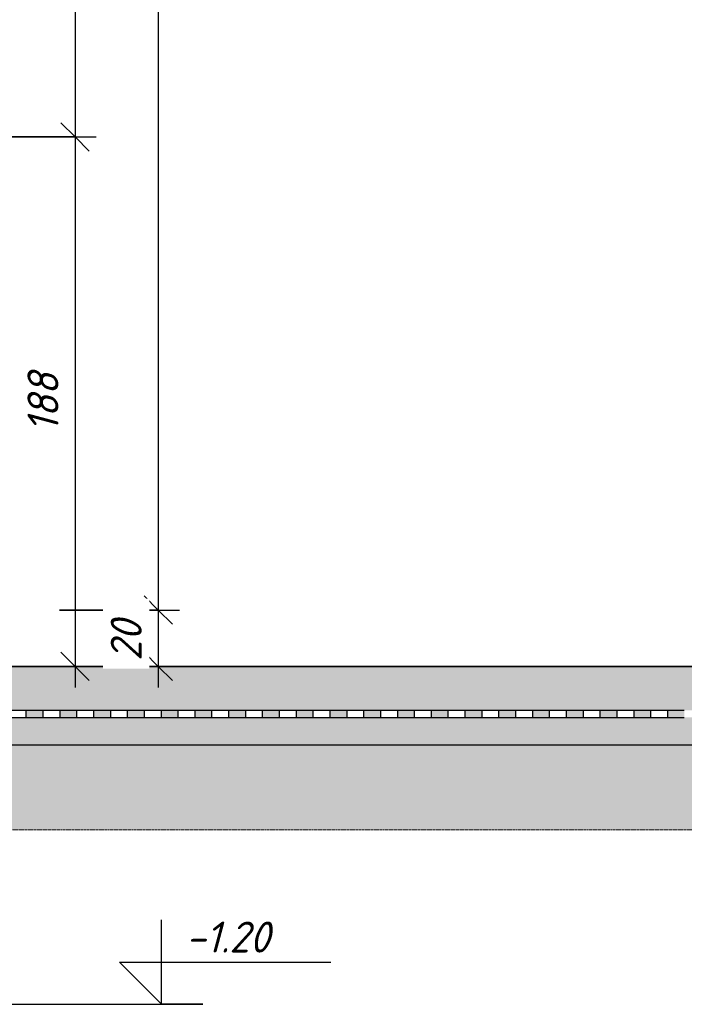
# Model space of a CAD drawing. Header units: millimetres. Extents: x -22097 to 12936, y -2051 to 11384.
# Tile 4 of 12: x -16023 to -13664, y -1200 to 2296. Entities that reach past the tile are written whole.
import ezdxf

# ---------------------------------------------------------------- set-up
doc = ezdxf.new("R2010")
doc.units = ezdxf.units.MM
doc.linetypes.add('Kreska', pattern=[4, 2.5, -1.5])
for name, color, linetype, lineweight in [('A-ANNO-DIMS', 211, 'Continuous', 20), ('A-ANNO-DIMS-50', 211, 'Continuous', 20), ('A-DETL-GENF', 92, 'Continuous', 25), ('A-FLOR', 192, 'Continuous', 25), ('A-FLOR-MCUT', 51, 'Continuous', 25), ('A-FLOR-OVHD', 1, 'Kreska', 20), ('A-FLOR-PATT', 8, 'Continuous', 35), ('G-ANNO-DIMS', 111, 'Continuous', 20)]:
    doc.layers.add(name, color=color, linetype=linetype, lineweight=lineweight)
doc.styles.add('GOST Common_I', font='GOST_Common Italic.ttf', dxfattribs={"height": 110})
doc.dimstyles.new('Zasieczka', dxfattribs={"dimscale": 304.8, "dimtxt": 110.62865, "dimasz": 0.328084, "dimexe": 0.246063, "dimexo": 0.0625, "dimgap": 0.082021, "dimtad": 1, "dimdec": 0, "dimlfac": 0.1, "dimzin": 0, "dimdsep": 46, "dimtxsty": 'GOST Common_I', "dimblk1": 'OBLIQUE', "dimblk2": 'OBLIQUE', "dimsah": 1, "dimcen": 0.09, "dimdle": 0.246063, "dimadec": 1, "dimazin": 0, "dimtfac": 1, "dimtdec": 4, "dimtix": 1, "dimtmove": 0, "dimatfit": 3, "dimfxl": 1.148294, "dimfxlon": 1, "dimtvp": 1, "dimtfill": 1, "dimtolj": 1, "dimtzin": 0, "dimlwd": 25, "dimlwe": 25, "dimarcsym": 2})
pattern_1 = [(45, (-3742.76, 5171.7), (-35.921, 149.9703), [80.645, -80.645])]

# ---------------------------------------------------------------- blocks, each defined once
blk = doc.blocks.new('Detal powtarzalny - izolacja 1-1574146-B')
at = {"layer": 'A-DETL-GENF'}
for points in [[(-16000.6, -181.4), (-15940.8, -181.4), (-15940.8, -156.4), (-16000.6, -156.4), (-16000.6, -180)], [(-15880.8, -181.4), (-15820.9, -181.4), (-15820.9, -156.4), (-15880.8, -156.4), (-15880.8, -180)], [(-15760.9, -181.4), (-15701.1, -181.4), (-15701.1, -156.4), (-15760.9, -156.4), (-15760.9, -180)], [(-15641.1, -181.4), (-15581.3, -181.4), (-15581.3, -156.4), (-15641.1, -156.4), (-15641.1, -180)], [(-15521.3, -181.4), (-15461.5, -181.4), (-15461.5, -156.4), (-15521.3, -156.4), (-15521.3, -180)], [(-15401.5, -181.4), (-15341.7, -181.4), (-15341.7, -156.4), (-15401.5, -156.4), (-15401.5, -180)], [(-15281.7, -181.4), (-15221.8, -181.4), (-15221.8, -156.4), (-15281.7, -156.4), (-15281.7, -180)], [(-15102, -181.4), (-15102, -156.4), (-15161.8, -156.4), (-15161.8, -181.4)], [(-14982.2, -181.4), (-14982.2, -156.4), (-15042, -156.4), (-15042, -181.4)], [(-14862.4, -181.4), (-14862.4, -156.4), (-14922.2, -156.4), (-14922.2, -181.4)], [(-14802.4, -181.4), (-14742.6, -181.4), (-14742.6, -156.4), (-14802.4, -156.4), (-14802.4, -180)], [(-14682.6, -181.4), (-14622.8, -181.4), (-14622.8, -156.4), (-14682.6, -156.4), (-14682.6, -180)], [(-14562.8, -181.4), (-14502.9, -181.4), (-14502.9, -156.4), (-14562.8, -156.4), (-14562.8, -180)], [(-14442.9, -181.4), (-14383.1, -181.4), (-14383.1, -156.4), (-14442.9, -156.4), (-14442.9, -180)], [(-14323.1, -181.4), (-14263.3, -181.4), (-14263.3, -156.4), (-14323.1, -156.4), (-14323.1, -180)], [(-14203.3, -181.4), (-14143.5, -181.4), (-14143.5, -156.4), (-14203.3, -156.4), (-14203.3, -180)], [(-14083.5, -181.4), (-14023.7, -181.4), (-14023.7, -156.4), (-14083.5, -156.4), (-14083.5, -180)], [(-13963.7, -181.4), (-13903.9, -181.4), (-13903.9, -156.4), (-13963.7, -156.4), (-13963.7, -180)], [(-13843.9, -181.4), (-13784, -181.4), (-13784, -156.4), (-13843.9, -156.4), (-13843.9, -180)], [(-13724, -181.4), (-13664.2, -181.4), (-13664.2, -156.4), (-13724, -156.4), (-13724, -180)]]:
    blk.add_hatch(color=256, dxfattribs=at).paths.add_polyline_path(points, flags=0)
for p, q in [((-16000.6, -156.4), (-16060.6, -156.4)), ((-16000.6, -156.4), (-16000.6, -181.4)), ((-15940.8, -156.4), (-16000.6, -156.4)), ((-15880.8, -156.4), (-15940.8, -156.4)), ((-15940.8, -156.4), (-15940.8, -181.4)), ((-15880.8, -156.4), (-15880.8, -181.4)), ((-15820.9, -156.4), (-15880.8, -156.4)), ((-15760.9, -156.4), (-15820.9, -156.4)), ((-15820.9, -156.4), (-15820.9, -181.4)), ((-15760.9, -156.4), (-15760.9, -181.4)), ((-15701.1, -156.4), (-15760.9, -156.4)), ((-15641.1, -156.4), (-15701.1, -156.4)), ((-15701.1, -156.4), (-15701.1, -181.4)), ((-15641.1, -156.4), (-15641.1, -181.4)), ((-15581.3, -156.4), (-15641.1, -156.4)), ((-15521.3, -156.4), (-15581.3, -156.4)), ((-15581.3, -156.4), (-15581.3, -181.4)), ((-15521.3, -156.4), (-15521.3, -181.4)), ((-15461.5, -156.4), (-15521.3, -156.4)), ((-15401.5, -156.4), (-15461.5, -156.4)), ((-15461.5, -156.4), (-15461.5, -181.4)), ((-15401.5, -156.4), (-15401.5, -181.4)), ((-15341.7, -156.4), (-15401.5, -156.4)), ((-15281.7, -156.4), (-15341.7, -156.4)), ((-15341.7, -156.4), (-15341.7, -181.4)), ((-15281.7, -156.4), (-15281.7, -181.4)), ((-15221.8, -156.4), (-15281.7, -156.4)), ((-15161.8, -156.4), (-15221.8, -156.4)), ((-15221.8, -156.4), (-15221.8, -181.4)), ((-15161.8, -156.4), (-15161.8, -181.4)), ((-15102, -156.4), (-15161.8, -156.4)), ((-15042, -156.4), (-15102, -156.4)), ((-15102, -156.4), (-15102, -181.4)), ((-15042, -156.4), (-15042, -181.4)), ((-14982.2, -156.4), (-15042, -156.4)), ((-14922.2, -156.4), (-14982.2, -156.4)), ((-14982.2, -156.4), (-14982.2, -181.4)), ((-14922.2, -156.4), (-14922.2, -181.4)), ((-14862.4, -156.4), (-14922.2, -156.4)), ((-14802.4, -156.4), (-14862.4, -156.4)), ((-14862.4, -156.4), (-14862.4, -181.4)), ((-14802.4, -156.4), (-14802.4, -181.4)), ((-14742.6, -156.4), (-14802.4, -156.4)), ((-14682.6, -156.4), (-14742.6, -156.4)), ((-14742.6, -156.4), (-14742.6, -181.4)), ((-14682.6, -156.4), (-14682.6, -181.4)), ((-14622.8, -156.4), (-14682.6, -156.4)), ((-14562.8, -156.4), (-14622.8, -156.4)), ((-14622.8, -156.4), (-14622.8, -181.4)), ((-14562.8, -156.4), (-14562.8, -181.4)), ((-14502.9, -156.4), (-14562.8, -156.4)), ((-14442.9, -156.4), (-14502.9, -156.4)), ((-14502.9, -156.4), (-14502.9, -181.4)), ((-14442.9, -156.4), (-14442.9, -181.4)), ((-14383.1, -156.4), (-14442.9, -156.4)), ((-14323.1, -156.4), (-14383.1, -156.4)), ((-14383.1, -156.4), (-14383.1, -181.4)), ((-14323.1, -156.4), (-14323.1, -181.4)), ((-14263.3, -156.4), (-14323.1, -156.4)), ((-14203.3, -156.4), (-14263.3, -156.4)), ((-14263.3, -156.4), (-14263.3, -181.4)), ((-14203.3, -156.4), (-14203.3, -181.4)), ((-14143.5, -156.4), (-14203.3, -156.4)), ((-14083.5, -156.4), (-14143.5, -156.4)), ((-14143.5, -156.4), (-14143.5, -181.4)), ((-14083.5, -156.4), (-14083.5, -181.4)), ((-14023.7, -156.4), (-14083.5, -156.4)), ((-13963.7, -156.4), (-14023.7, -156.4)), ((-14023.7, -156.4), (-14023.7, -181.4)), ((-13963.7, -156.4), (-13963.7, -181.4)), ((-13903.9, -156.4), (-13963.7, -156.4)), ((-13843.9, -156.4), (-13903.9, -156.4)), ((-13903.9, -156.4), (-13903.9, -181.4)), ((-13843.9, -156.4), (-13843.9, -181.4)), ((-13784, -156.4), (-13843.9, -156.4)), ((-13724, -156.4), (-13784, -156.4)), ((-13784, -156.4), (-13784, -181.4)), ((-13724, -156.4), (-13724, -181.4)), ((-13664.2, -156.4), (-13724, -156.4)), ((-16060.6, -181.4), (-16000.6, -181.4)), ((-16000.6, -181.4), (-15940.8, -181.4)), ((-15940.8, -181.4), (-15880.8, -181.4)), ((-15880.8, -181.4), (-15820.9, -181.4)), ((-15820.9, -181.4), (-15760.9, -181.4)), ((-15760.9, -181.4), (-15701.1, -181.4)), ((-15701.1, -181.4), (-15641.1, -181.4)), ((-15641.1, -181.4), (-15581.3, -181.4)), ((-15581.3, -181.4), (-15521.3, -181.4)), ((-15521.3, -181.4), (-15461.5, -181.4)), ((-15461.5, -181.4), (-15401.5, -181.4)), ((-15401.5, -181.4), (-15341.7, -181.4)), ((-15341.7, -181.4), (-15281.7, -181.4)), ((-15281.7, -181.4), (-15221.8, -181.4)), ((-15221.8, -181.4), (-15161.8, -181.4)), ((-15161.8, -181.4), (-15102, -181.4)), ((-15102, -181.4), (-15042, -181.4)), ((-15042, -181.4), (-14982.2, -181.4)), ((-14982.2, -181.4), (-14922.2, -181.4)), ((-14922.2, -181.4), (-14862.4, -181.4)), ((-14862.4, -181.4), (-14802.4, -181.4)), ((-14802.4, -181.4), (-14742.6, -181.4)), ((-14742.6, -181.4), (-14682.6, -181.4)), ((-14682.6, -181.4), (-14622.8, -181.4)), ((-14622.8, -181.4), (-14562.8, -181.4)), ((-14562.8, -181.4), (-14502.9, -181.4)), ((-14502.9, -181.4), (-14442.9, -181.4)), ((-14442.9, -181.4), (-14383.1, -181.4)), ((-14383.1, -181.4), (-14323.1, -181.4)), ((-14323.1, -181.4), (-14263.3, -181.4)), ((-14263.3, -181.4), (-14203.3, -181.4)), ((-14203.3, -181.4), (-14143.5, -181.4)), ((-14143.5, -181.4), (-14083.5, -181.4)), ((-14083.5, -181.4), (-14023.7, -181.4)), ((-14023.7, -181.4), (-13963.7, -181.4)), ((-13963.7, -181.4), (-13903.9, -181.4)), ((-13903.9, -181.4), (-13843.9, -181.4)), ((-13843.9, -181.4), (-13784, -181.4)), ((-13784, -181.4), (-13724, -181.4)), ((-13724, -181.4), (-13664.2, -181.4))]:
    blk.add_line(p, q, dxfattribs=at)
at = {"layer": 'A-DETL-GENF', "lineweight": 20}
for p, q in [((-15940.8, -156.4), (-16060.6, -156.4)), ((-15820.9, -156.4), (-15940.8, -156.4)), ((-15940.8, -181.4), (-15940.8, -156.4)), ((-15701.1, -156.4), (-15820.9, -156.4)), ((-15820.9, -181.4), (-15820.9, -156.4)), ((-15581.3, -156.4), (-15701.1, -156.4)), ((-15701.1, -181.4), (-15701.1, -156.4)), ((-15461.5, -156.4), (-15581.3, -156.4)), ((-15581.3, -181.4), (-15581.3, -156.4)), ((-15341.7, -156.4), (-15461.5, -156.4)), ((-15461.5, -181.4), (-15461.5, -156.4)), ((-15221.8, -156.4), (-15341.7, -156.4)), ((-15341.7, -181.4), (-15341.7, -156.4)), ((-15102, -156.4), (-15221.8, -156.4)), ((-15221.8, -181.4), (-15221.8, -156.4)), ((-14982.2, -156.4), (-15102, -156.4)), ((-15102, -181.4), (-15102, -156.4)), ((-14862.4, -156.4), (-14982.2, -156.4)), ((-14982.2, -181.4), (-14982.2, -156.4)), ((-14742.6, -156.4), (-14862.4, -156.4)), ((-14862.4, -181.4), (-14862.4, -156.4)), ((-14622.8, -156.4), (-14742.6, -156.4)), ((-14742.6, -181.4), (-14742.6, -156.4)), ((-14502.9, -156.4), (-14622.8, -156.4)), ((-14622.8, -181.4), (-14622.8, -156.4)), ((-14383.1, -156.4), (-14502.9, -156.4)), ((-14502.9, -181.4), (-14502.9, -156.4)), ((-14263.3, -156.4), (-14383.1, -156.4)), ((-14383.1, -181.4), (-14383.1, -156.4)), ((-14143.5, -156.4), (-14263.3, -156.4)), ((-14263.3, -181.4), (-14263.3, -156.4)), ((-14023.7, -156.4), (-14143.5, -156.4)), ((-14143.5, -181.4), (-14143.5, -156.4)), ((-13903.9, -156.4), (-14023.7, -156.4)), ((-14023.7, -181.4), (-14023.7, -156.4)), ((-13784, -156.4), (-13903.9, -156.4)), ((-13903.9, -181.4), (-13903.9, -156.4)), ((-13664.2, -156.4), (-13784, -156.4)), ((-13784, -181.4), (-13784, -156.4)), ((-15940.8, -181.4), (-16060.6, -181.4)), ((-15820.9, -181.4), (-15940.8, -181.4)), ((-15701.1, -181.4), (-15820.9, -181.4)), ((-15581.3, -181.4), (-15701.1, -181.4)), ((-15461.5, -181.4), (-15581.3, -181.4)), ((-15341.7, -181.4), (-15461.5, -181.4)), ((-15221.8, -181.4), (-15341.7, -181.4)), ((-15102, -181.4), (-15221.8, -181.4)), ((-14982.2, -181.4), (-15102, -181.4)), ((-14862.4, -181.4), (-14982.2, -181.4)), ((-14742.6, -181.4), (-14862.4, -181.4)), ((-14622.8, -181.4), (-14742.6, -181.4)), ((-14502.9, -181.4), (-14622.8, -181.4)), ((-14383.1, -181.4), (-14502.9, -181.4)), ((-14263.3, -181.4), (-14383.1, -181.4)), ((-14143.5, -181.4), (-14263.3, -181.4)), ((-14023.7, -181.4), (-14143.5, -181.4)), ((-13903.9, -181.4), (-14023.7, -181.4)), ((-13784, -181.4), (-13903.9, -181.4)), ((-13664.2, -181.4), (-13784, -181.4))]:
    blk.add_line(p, q, dxfattribs=at)
blk = doc.blocks.new('DIMBLOCK17-B')
at = {"layer": 'A-ANNO-DIMS-50', "lineweight": 35}
for p, q in [((-15826.6, 3380), (-15876.6, 3430)), ((-15826.6, 3380), (-15776.6, 3330)), ((-15826.6, 1880), (-15876.6, 1930)), ((-15826.6, 1880), (-15776.6, 1830))]:
    blk.add_line(p, q, dxfattribs=at)
at = {"layer": 'A-ANNO-DIMS-50', "lineweight": 25}
for p, q in [((-16176.6, 3380), (-15751.6, 3380)), ((-15826.6, 3380), (-16176.6, 3380)), ((-15826.6, 3380), (-15826.6, 1880)), ((-16176.6, 1880), (-15751.6, 1880)), ((-15826.6, 1880), (-16176.6, 1880))]:
    blk.add_line(p, q, dxfattribs=at)
at = {"layer": 'A-ANNO-DIMS-50', "color": 0, "lineweight": 25, "insert": (-15995.3, 2521.2), "char_height": 110, "width": 261.009, "attachment_point": 1, "rotation": 90, "line_spacing_factor": 1.022761, "style": 'GOST Common_I', "bg_fill": 3, "box_fill_scale": 1.25, "bg_fill_color": 256, "bg_fill_true_color": 13158600, "bg_fill_transparency": 0}
blk.add_mtext('150', dxfattribs=at)
blk = doc.blocks.new('_Oblique')
at = {"color": 0, "linetype": 'ByBlock', "lineweight": -2}
blk.add_line((-0.5, -0.5), (0.5, 0.5), dxfattribs=at)
blk = doc.blocks.new('DIMBLOCK18-B')
at = {"layer": 'A-ANNO-DIMS-50', "lineweight": 35}
for p, q in [((-15826.6, 1880), (-15876.6, 1930)), ((-15826.6, 1880), (-15776.6, 1830)), ((-15826.6, 0), (-15876.6, 50)), ((-15826.6, 0), (-15776.6, -50))]:
    blk.add_line(p, q, dxfattribs=at)
at = {"layer": 'A-ANNO-DIMS-50', "lineweight": 25}
for p, q in [((-16176.6, 1880), (-15751.6, 1880)), ((-15826.6, 1880), (-16176.6, 1880)), ((-15826.6, 1880), (-15826.6, -75)), ((-15476.6, 0), (-15901.6, 0)), ((-15826.6, 0), (-15476.6, 0))]:
    blk.add_line(p, q, dxfattribs=at)
at = {"layer": 'A-ANNO-DIMS-50', "color": 0, "lineweight": 25, "insert": (-15995.3, 831.2), "char_height": 110, "width": 261.009, "attachment_point": 1, "rotation": 90, "line_spacing_factor": 1.022761, "style": 'GOST Common_I', "bg_fill": 3, "box_fill_scale": 1.25, "bg_fill_color": 256, "bg_fill_true_color": 13158600, "bg_fill_transparency": 0}
blk.add_mtext('188', dxfattribs=at)
blk = doc.blocks.new('DIMBLOCK19-B')
at = {"layer": 'A-ANNO-DIMS-50', "lineweight": 25}
for p, q in [((-15531.1, 5251.6), (-15531.1, 200)), ((-15881.1, 5176.6), (-15456.1, 5176.6)), ((-15531.1, 5176.6), (-15881.1, 5176.6)), ((-15881.1, 200), (-15456.1, 200)), ((-15531.1, 200), (-15881.1, 200))]:
    blk.add_line(p, q, dxfattribs=at)
at = {"layer": 'A-ANNO-DIMS-50', "lineweight": 35}
for p, q in [((-15531.1, 5176.6), (-15581.1, 5226.6)), ((-15531.1, 5176.6), (-15481.1, 5126.6)), ((-15531.1, 200), (-15581.1, 250)), ((-15531.1, 200), (-15481.1, 150))]:
    blk.add_line(p, q, dxfattribs=at)
at = {"layer": 'A-ANNO-DIMS-50', "color": 0, "lineweight": 25, "insert": (-15699.9, 2561.7), "char_height": 110, "width": 303.76, "attachment_point": 1, "rotation": 90, "line_spacing_factor": 1.022761, "style": 'GOST Common_I', "bg_fill": 3, "box_fill_scale": 1.25, "bg_fill_color": 256, "bg_fill_true_color": 13158600, "bg_fill_transparency": 0}
blk.add_mtext('498', dxfattribs=at)
blk = doc.blocks.new('DIMBLOCK20-B')
at = {"layer": 'A-ANNO-DIMS-50', "lineweight": 35}
for p, q in [((-15531.1, 200), (-15581.1, 250)), ((-15531.1, 200), (-15481.1, 150)), ((-15531.1, 0), (-15581.1, 50)), ((-15531.1, 0), (-15481.1, -50))]:
    blk.add_line(p, q, dxfattribs=at)
at = {"layer": 'A-ANNO-DIMS-50', "lineweight": 25}
for p, q in [((-15881.1, 200), (-15456.1, 200)), ((-15531.1, 200), (-15881.1, 200)), ((-15531.1, 200), (-15531.1, -75)), ((-15181.1, 0), (-15606.1, 0)), ((-15531.1, 0), (-15181.1, 0))]:
    blk.add_line(p, q, dxfattribs=at)
at = {"layer": 'A-ANNO-DIMS-50', "color": 0, "lineweight": 25, "insert": (-15699.9, 19.4), "char_height": 110, "width": 193.506, "attachment_point": 1, "rotation": 90, "line_spacing_factor": 1.022761, "style": 'GOST Common_I', "bg_fill": 3, "box_fill_scale": 1.25, "bg_fill_color": 256, "bg_fill_true_color": 13158600, "bg_fill_transparency": 0}
blk.add_mtext('20', dxfattribs=at)
blk = doc.blocks.new('Rzędne punktów - Etyk_Wymiar punktowy_Rzedna - Wnętrze-1052920-B')
at = {"layer": 'G-ANNO-DIMS', "lineweight": 25}
for p, q in [((12336.2, 10453.4), (12336.2, 10753.4)), ((12336.2, 10453.4), (12186.2, 10603.4)), ((12186.2, 10603.4), (12936.2, 10603.4))]:
    blk.add_line(p, q, dxfattribs=at)

msp = doc.modelspace()

# ---------------------------------------------------------------- hatches: boundary and pattern name
at = {"layer": 'A-FLOR-PATT', "lineweight": 20}
h = msp.add_hatch(dxfattribs=at)
h.set_pattern_fill('FP_3', color=256, style=0, pattern_type=2)
h.set_pattern_definition(pattern_1)
h.paths.add_polyline_path([(-17523.4, -180), (-17523.4, -16.3), (-17498.4, -16.3), (-17498.4, -156.4), (9328.5, -156.4), (9328.5, 0), (-17535.2, 0), (-17535.2, -180)], flags=0)
h.paths.add_polyline_path([(9364.8, -180), (9364.8, 0), (9353.5, 0), (9353.5, -180)], flags=0)
h = msp.add_hatch(dxfattribs=at)
h.set_pattern_fill('FP_3', color=256, style=0, pattern_type=2)
h.set_pattern_definition(pattern_1)
h.paths.add_polyline_path([(-5157.2, -280), (9328.5, -280), (9328.5, -181.4), (-17498.4, -181.4), (-17498.4, -280), (-5217, -280)], flags=0)
h.paths.add_polyline_path([(-17535.2, -280), (-17523.4, -280), (-17523.4, -180), (-17535.2, -180), (-17535.2, -249)], flags=0)
h.paths.add_polyline_path([(9364.8, -280), (9364.8, -180), (9353.5, -180), (9353.5, -280)], flags=0)
h = msp.add_hatch(dxfattribs=at)
h.set_pattern_fill('FP_4', color=256, style=0, pattern_type=2)
h.set_pattern_definition([(50, (-3742.756, 5171.7), (91.09195, -7.96922), [9.525, -104.775]), (355, (-3742.76, 5171.7), (-17.6212, 95.5283), [7.62, -83.82]), (100.451, (-3735.165, 5171.04), (73.47134, 87.55785), [8.095, -89.045]), (46.184, (-3742.76, 5197.1), (135.5398, -21.0213), [14.288, -157.163]), (96.636, (-3731.46, 5195.35), (118.7017, 123.7142), [12.143, -133.568]), (351.184, (-3742.76, 5197.1), (118.7029, 123.713), [11.43, -125.73]), (21, (-3730.056, 5190.75), (75.80726, -51.1323), [9.525, -104.775]), (326, (-3730.06, 5190.75), (30.9012, 92.0939), [7.62, -83.82]), (71.451, (-3723.74, 5186.49), (106.70837, 40.9602), [8.095, -89.045]), (37.5, (-3742.756, 5171.7), (1.54416, 42.27754), [1.676, -81.128, 1.676, -83.414, -84.137]), (37.5, (-3742.756, 5171.7), (1.54416, 42.27754), [-167.894, 1.676, -82.461]), (7.5, (-3742.756, 5171.7), (33.40972, 50.09037), [1.676, -46.838, 1.676, -79.223, -32.068]), (7.5, (-3742.756, 5171.7), (33.40972, 50.09037), [-129.413, 1.676, -30.391]), (327.5, (-3771.077, 5171.7), (67.79551, -2.864035), [1.676, -30.074, 1.676, -97.384, -131.445]), (327.5, (-3771.077, 5171.7), (67.79551, -2.864035), [-130.81, 1.676, -129.769]), (317.5, (-3783.777, 5171.7), (74.06478, 12.71375), [1.676, -39.599, 1.676, -64.11, -93.345]), (317.5, (-3783.777, 5171.7), (74.06478, 12.71375), [-107.061, 1.676, -91.669])])
h.paths.add_polyline_path([(-1662, -580), (9328.5, -580), (9328.5, -280), (-17498.4, -280), (-17498.4, -580), (-3616.2, -580)], flags=0)
h.paths.add_polyline_path([(-17535.2, -580), (-17523.4, -580), (-17523.4, -280), (-17535.2, -280), (-17535.2, -527.3)], flags=0)
h.paths.add_polyline_path([(9353.5, -580), (9364.8, -580), (9364.8, -280), (9353.5, -280), (9353.5, -575.1)], flags=0)

# ---------------------------------------------------------------- linework, layer by layer
at = {"layer": 'A-FLOR', "lineweight": 35}
msp.add_line((9328.5, 0), (-17535.2, 0), dxfattribs=at)
at = {"layer": 'A-FLOR-MCUT'}
msp.add_line((9328.5, -280), (-17498.4, -280), dxfattribs=at)
at = {"layer": 'A-FLOR-OVHD'}
msp.add_line((-17498.4, -580), (9328.5, -580), dxfattribs=at)
at = {"layer": 'G-ANNO-DIMS', "lineweight": 25}
for p, q in [((-16244.6, -1200), (-15373.2, -1200)), ((-15373.2, -1200), (-15519.2, -1200))]:
    msp.add_line(p, q, dxfattribs=at)

# ---------------------------------------------------------------- block references
at = {"layer": 'A-DETL-GENF'}
msp.add_blockref('Detal powtarzalny - izolacja 1-1574146-B', (0, 0), dxfattribs=at)
at = {"layer": 'G-ANNO-DIMS', "lineweight": 25}
msp.add_blockref('Rzędne punktów - Etyk_Wymiar punktowy_Rzedna - Wnętrze-1052920-B', (-27855.4, -11653.4), dxfattribs=at)

# ---------------------------------------------------------------- dimensions: what is measured, and where the dimension line sits
at = {"layer": 'A-ANNO-DIMS', "lineweight": 25}
dim = msp.add_linear_dim(base=(-15826.6, 1880), p1=(-16176.6, 3380), p2=(-16176.6, 1880), angle=90, dimstyle='Zasieczka', override={"dimpost": '<>', "dimfxl": 1500}, dxfattribs=at)
dim.commit()
dim.dimension.update_dxf_attribs({"geometry": 'DIMBLOCK17-B', "text_midpoint": (-15906.6, 2630)})

# ---------------------------------------------------------------- next in the draw order: texts
at = {"layer": 'G-ANNO-DIMS', "lineweight": 25, "insert": (-15434.1, -906.2), "char_height": 110, "width": 395.603, "attachment_point": 1, "line_spacing_factor": 1.022761, "style": 'GOST Common_I', "bg_fill": 3, "box_fill_scale": 1.25, "bg_fill_color": 256, "bg_fill_true_color": 13158600, "bg_fill_transparency": 0}
msp.add_mtext('-1.20', dxfattribs=at)

# ---------------------------------------------------------------- next in the draw order: dimensions: what is measured, and where the dimension line sits
at = {"layer": 'A-ANNO-DIMS', "lineweight": 25}
dim = msp.add_linear_dim(base=(-15826.6, 0), p1=(-16176.6, 1880), p2=(-15476.6, 0), angle=90, dimstyle='Zasieczka', override={"dimpost": '<>', "dimfxl": 2006.090726}, dxfattribs=at)
dim.commit()
dim.dimension.update_dxf_attribs({"geometry": 'DIMBLOCK18-B', "text_midpoint": (-15906.6, 940)})

# ---------------------------------------------------------------- next in the draw order: dimensions: what is measured, and where the dimension line sits
dim = msp.add_linear_dim(base=(-15531.1, 200), p1=(-15881.1, 5176.6), p2=(-15881.1, 200), angle=90, dimstyle='Zasieczka', override={"dimpost": '<>', "dimfxl": 4976.6}, dxfattribs=at)
dim.commit()
dim.dimension.update_dxf_attribs({"geometry": 'DIMBLOCK19-B', "text_midpoint": (-15611.1, 2688.3)})

# ---------------------------------------------------------------- next in the draw order: dimensions: what is measured, and where the dimension line sits
dim = msp.add_linear_dim(base=(-15531.1, 0), p1=(-15881.1, 200), p2=(-15181.1, 0), angle=90, dimstyle='Zasieczka', override={"dimpost": '<>', "dimfxl": 728.010989}, dxfattribs=at)
dim.commit()
dim.dimension.update_dxf_attribs({"geometry": 'DIMBLOCK20-B', "text_midpoint": (-15611.1, 100)})

doc.saveas('drawing.dxf')
